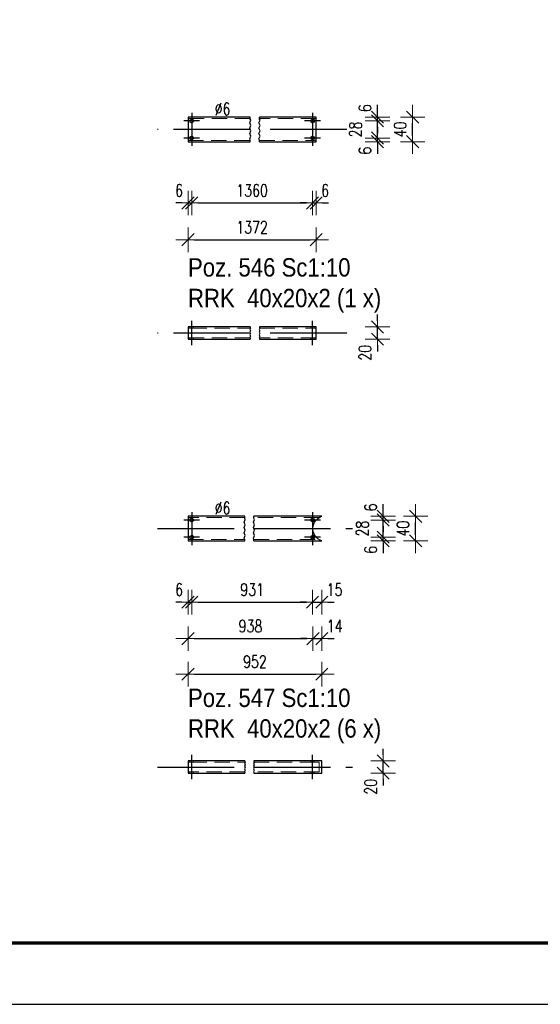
# Model space of a CAD drawing. Header units: millimetres. Extents: x -857 to -425, y 11503 to 11876.
# Tile 2 of 8: x -726 to -641, y 11503 to 11664. Entities that reach past the tile are written whole.
import ezdxf

# ---------------------------------------------------------------- set-up
doc = ezdxf.new("R2010")
doc.units = ezdxf.units.MM
doc.header["$LTSCALE"] = 10
doc.linetypes.add('HIDDEN', pattern=[0.375, 0.25, -0.125])
doc.linetypes.add('MITTE', pattern=[2, 1.25, -0.25, 0.25, -0.25])
doc.layers.get('Defpoints').update_dxf_attribs({"color": 1})
doc.layers.add('_FORMATKA', color=8, linetype='Continuous', plot=False)
for name, color, linetype, lineweight in [('_RAMKA', 7, 'Continuous', 35), ('PS_DIM', 4, 'Continuous', 13), ('PS_Hidden', 2, 'HIDDEN', 9), ('PS_Shape', 161, 'Continuous', 30), ('PS_SOLID', 7, 'Continuous', 30), ('PS_TEXT', 3, 'Continuous', 18)]:
    doc.layers.add(name, color=color, linetype=linetype, lineweight=lineweight)
doc.layers.add('PS_Mid', color=5, linetype='MITTE')
doc.styles.add('gil', font='txt', dxfattribs={"width": 0.9})
doc.styles.add('simplex', font='simplex.shx', dxfattribs={"width": 0.75})
doc.dimstyles.new('1_10_PRZ_DS1-LS10', dxfattribs={"dimtxt": 2, "dimasz": 1, "dimexe": 2, "dimexo": 5, "dimgap": 1, "dimtad": 1, "dimdec": 0, "dimlfac": 10, "dimtxsty": 'simplex', "dimblk": 'dimznak', "dimcen": 2, "dimse1": 1, "dimse2": 1, "dimclrt": 3, "dimadec": 1, "dimazin": 0, "dimtfac": 1, "dimtdec": 0, "dimtix": 1, "dimtmove": 2, "dimatfit": 3, "dimldrblk": 'dim-grot', "dimfxl": 1, "dimarcsym": 0})

# ---------------------------------------------------------------- blocks, each defined once
blk = doc.blocks.new('dimznak')
at = {"color": 0}
for points in [[(0, 2), (0, -2)], [(-2, 0), (2, 0)]]:
    blk.add_lwpolyline(points, dxfattribs=at)
at = {"color": 2}
blk.add_lwpolyline([(1, 1), (-1, -1)], dxfattribs=at)
blk = doc.blocks.new('*D79')
at = {"layer": 'Defpoints', "color": 0, "transparency": 16777216}
for p in [(-698.12, 11644.06), (-697.52, 11644.66), (-697.52, 11634.06)]:
    blk.add_point(p, dxfattribs=at)
at = {"layer": 'PS_DIM', "color": 0, "lineweight": -2, "transparency": 16777216}
for p, q in [((-699.12, 11634.06), (-700.12, 11634.06)), ((-698.12, 11634.06), (-697.52, 11634.06)), ((-696.52, 11634.06), (-695.52, 11634.06))]:
    blk.add_line(p, q, dxfattribs=at)
blk.add_blockref('dimznak', (-698.12, 11634.06), dxfattribs=at)
at = {"layer": 'PS_DIM', "color": 0, "lineweight": -2, "transparency": 16777216, "rotation": 180}
blk.add_blockref('dimznak', (-697.52, 11634.06), dxfattribs=at)
at = {"layer": 'PS_DIM', "color": 3, "transparency": 16777216, "insert": (-699.58, 11636.1), "char_height": 2, "attachment_point": 5, "style": 'simplex'}
blk.add_mtext('6', dxfattribs=at)
blk = doc.blocks.new('dim-grot')
blk.add_hatch(color=256).paths.add_polyline_path([(0, 0), (-2, 0.5), (-2, -0.5)])
blk.add_lwpolyline([(0, 0), (-2, 0.5), (-2, -0.5), (0, 0)])
blk = doc.blocks.new('*D81')
at = {"layer": 'Defpoints', "color": 0, "transparency": 16777216}
for p in [(-677.82, 11644.66), (-677.22, 11644.06), (-677.22, 11634.06)]:
    blk.add_point(p, dxfattribs=at)
at = {"layer": 'PS_DIM', "color": 0, "lineweight": -2, "transparency": 16777216}
for p, q in [((-678.82, 11634.06), (-679.82, 11634.06)), ((-677.82, 11634.06), (-677.22, 11634.06)), ((-676.22, 11634.06), (-675.22, 11634.06))]:
    blk.add_line(p, q, dxfattribs=at)
blk.add_blockref('dimznak', (-677.82, 11634.06), dxfattribs=at)
at = {"layer": 'PS_DIM', "color": 0, "lineweight": -2, "transparency": 16777216, "rotation": 180}
blk.add_blockref('dimznak', (-677.22, 11634.06), dxfattribs=at)
at = {"layer": 'PS_DIM', "color": 3, "transparency": 16777216, "insert": (-675.76, 11636.1), "char_height": 2, "attachment_point": 5, "style": 'simplex'}
blk.add_mtext('6', dxfattribs=at)
blk = doc.blocks.new('*D83')
at = {"layer": 'Defpoints', "color": 0, "transparency": 16777216}
for p in [(-677.82, 11644.66), (-677.22, 11644.06), (-667.22, 11644.66)]:
    blk.add_point(p, dxfattribs=at)
at = {"layer": 'PS_DIM', "color": 0, "lineweight": -2, "transparency": 16777216}
for p, q in [((-667.22, 11645.66), (-667.22, 11646.66)), ((-667.22, 11644.06), (-667.22, 11644.66)), ((-667.22, 11643.06), (-667.22, 11642.06))]:
    blk.add_line(p, q, dxfattribs=at)
for p, rotation in [((-667.22, 11644.66), 270), ((-667.22, 11644.06), 90)]:
    blk.add_blockref('dimznak', p, dxfattribs=dict(at, rotation=rotation))
at = {"layer": 'PS_DIM', "color": 3, "transparency": 16777216, "insert": (-669.26, 11642.59), "char_height": 2, "attachment_point": 5, "rotation": 90, "style": 'simplex'}
blk.add_mtext('6', dxfattribs=at)
blk = doc.blocks.new('*D84')
at = {"layer": 'Defpoints', "color": 0, "transparency": 16777216}
for p in [(-677.82, 11647.46), (-667.22, 11647.46), (-677.82, 11644.66)]:
    blk.add_point(p, dxfattribs=at)
at = {"layer": 'PS_DIM', "color": 0, "lineweight": -2, "transparency": 16777216}
for p, q in [((-667.22, 11648.46), (-667.22, 11649.46)), ((-667.22, 11644.66), (-667.22, 11647.46)), ((-667.22, 11643.66), (-667.22, 11642.66))]:
    blk.add_line(p, q, dxfattribs=at)
for p, rotation in [((-667.22, 11647.46), 270), ((-667.22, 11644.66), 90)]:
    blk.add_blockref('dimznak', p, dxfattribs=dict(at, rotation=rotation))
at = {"layer": 'PS_DIM', "color": 3, "transparency": 16777216, "insert": (-670.81, 11646.06), "char_height": 2, "attachment_point": 5, "rotation": 90, "style": 'simplex'}
blk.add_mtext('28', dxfattribs=at)
blk = doc.blocks.new('*D85')
at = {"layer": 'Defpoints', "color": 0, "transparency": 16777216}
for p in [(-677.82, 11647.46), (-677.22, 11648.06), (-667.22, 11648.06)]:
    blk.add_point(p, dxfattribs=at)
at = {"layer": 'PS_DIM', "color": 0, "lineweight": -2, "transparency": 16777216}
for p, q in [((-667.22, 11649.06), (-667.22, 11650.06)), ((-667.22, 11647.46), (-667.22, 11648.06)), ((-667.22, 11646.46), (-667.22, 11645.46))]:
    blk.add_line(p, q, dxfattribs=at)
for p, rotation in [((-667.22, 11648.06), 270), ((-667.22, 11647.46), 90)]:
    blk.add_blockref('dimznak', p, dxfattribs=dict(at, rotation=rotation))
at = {"layer": 'PS_DIM', "color": 3, "transparency": 16777216, "insert": (-669.26, 11649.52), "char_height": 2, "attachment_point": 5, "rotation": 90, "style": 'simplex'}
blk.add_mtext('6', dxfattribs=at)
blk = doc.blocks.new('*D87')
at = {"layer": 'Defpoints', "color": 0, "transparency": 16777216}
for p in [(-677.22, 11613.85), (-667.22, 11613.85), (-677.22, 11611.85)]:
    blk.add_point(p, dxfattribs=at)
at = {"layer": 'PS_DIM', "color": 0, "lineweight": -2, "transparency": 16777216}
for p, q in [((-667.22, 11614.85), (-667.22, 11615.85)), ((-667.22, 11611.85), (-667.22, 11613.85)), ((-667.22, 11610.85), (-667.22, 11609.85))]:
    blk.add_line(p, q, dxfattribs=at)
for p, rotation in [((-667.22, 11613.85), 270), ((-667.22, 11611.85), 90)]:
    blk.add_blockref('dimznak', p, dxfattribs=dict(at, rotation=rotation))
at = {"layer": 'PS_DIM', "color": 3, "transparency": 16777216, "insert": (-669.26, 11609.64), "char_height": 2, "attachment_point": 5, "rotation": 90, "style": 'simplex'}
blk.add_mtext('20', dxfattribs=at)
blk = doc.blocks.new('*D88')
at = {"layer": 'Defpoints', "color": 0, "transparency": 16777216}
for p in [(-698.12, 11578.95), (-697.52, 11579.55), (-697.52, 11568.95)]:
    blk.add_point(p, dxfattribs=at)
at = {"layer": 'PS_DIM', "color": 0, "lineweight": -2, "transparency": 16777216}
for p, q in [((-699.12, 11568.95), (-700.12, 11568.95)), ((-698.12, 11568.95), (-697.52, 11568.95)), ((-696.52, 11568.95), (-695.52, 11568.95))]:
    blk.add_line(p, q, dxfattribs=at)
blk.add_blockref('dimznak', (-698.12, 11568.95), dxfattribs=at)
at = {"layer": 'PS_DIM', "color": 0, "lineweight": -2, "transparency": 16777216, "rotation": 180}
blk.add_blockref('dimznak', (-697.52, 11568.95), dxfattribs=at)
at = {"layer": 'PS_DIM', "color": 3, "transparency": 16777216, "insert": (-699.58, 11570.99), "char_height": 2, "attachment_point": 5, "style": 'simplex'}
blk.add_mtext('6', dxfattribs=at)
blk = doc.blocks.new('*D90')
at = {"layer": 'Defpoints', "color": 0, "transparency": 16777216}
for p in [(-677.82, 11579.55), (-676.3, 11578.95), (-676.3, 11568.95)]:
    blk.add_point(p, dxfattribs=at)
at = {"layer": 'PS_DIM', "color": 0, "lineweight": -2, "transparency": 16777216}
for p, q in [((-678.82, 11568.95), (-679.82, 11568.95)), ((-677.82, 11568.95), (-676.3, 11568.95)), ((-675.3, 11568.95), (-674.3, 11568.95))]:
    blk.add_line(p, q, dxfattribs=at)
blk.add_blockref('dimznak', (-677.82, 11568.95), dxfattribs=at)
at = {"layer": 'PS_DIM', "color": 0, "lineweight": -2, "transparency": 16777216, "rotation": 180}
blk.add_blockref('dimznak', (-676.3, 11568.95), dxfattribs=at)
at = {"layer": 'PS_DIM', "color": 3, "transparency": 16777216, "insert": (-674.23, 11570.99), "char_height": 2, "attachment_point": 5, "style": 'simplex'}
blk.add_mtext('15', dxfattribs=at)
blk = doc.blocks.new('*D92')
at = {"layer": 'Defpoints', "color": 0, "transparency": 16777216}
for p in [(-677.82, 11579.55), (-676.3, 11578.95), (-666.3, 11579.55)]:
    blk.add_point(p, dxfattribs=at)
at = {"layer": 'PS_DIM', "color": 0, "lineweight": -2, "transparency": 16777216}
for p, q in [((-666.3, 11580.55), (-666.3, 11581.55)), ((-666.3, 11578.95), (-666.3, 11579.55)), ((-666.3, 11577.95), (-666.3, 11576.95))]:
    blk.add_line(p, q, dxfattribs=at)
for p, rotation in [((-666.3, 11579.55), 270), ((-666.3, 11578.95), 90)]:
    blk.add_blockref('dimznak', p, dxfattribs=dict(at, rotation=rotation))
at = {"layer": 'PS_DIM', "color": 3, "transparency": 16777216, "insert": (-668.34, 11577.48), "char_height": 2, "attachment_point": 5, "rotation": 90, "style": 'simplex'}
blk.add_mtext('6', dxfattribs=at)
blk = doc.blocks.new('*D93')
at = {"layer": 'Defpoints', "color": 0, "transparency": 16777216}
for p in [(-677.82, 11582.35), (-666.3, 11582.35), (-677.82, 11579.55)]:
    blk.add_point(p, dxfattribs=at)
at = {"layer": 'PS_DIM', "color": 0, "lineweight": -2, "transparency": 16777216}
for p, q in [((-666.3, 11583.35), (-666.3, 11584.35)), ((-666.3, 11579.55), (-666.3, 11582.35)), ((-666.3, 11578.55), (-666.3, 11577.55))]:
    blk.add_line(p, q, dxfattribs=at)
for p, rotation in [((-666.3, 11582.35), 270), ((-666.3, 11579.55), 90)]:
    blk.add_blockref('dimznak', p, dxfattribs=dict(at, rotation=rotation))
at = {"layer": 'PS_DIM', "color": 3, "transparency": 16777216, "insert": (-669.7, 11580.95), "char_height": 2, "attachment_point": 5, "rotation": 90, "style": 'simplex'}
blk.add_mtext('28', dxfattribs=at)
blk = doc.blocks.new('*D94')
at = {"layer": 'Defpoints', "color": 0, "transparency": 16777216}
for p in [(-676.3, 11582.95), (-666.3, 11582.95), (-677.82, 11582.35)]:
    blk.add_point(p, dxfattribs=at)
at = {"layer": 'PS_DIM', "color": 0, "lineweight": -2, "transparency": 16777216}
for p, q in [((-666.3, 11583.95), (-666.3, 11584.95)), ((-666.3, 11582.35), (-666.3, 11582.95)), ((-666.3, 11581.35), (-666.3, 11580.35))]:
    blk.add_line(p, q, dxfattribs=at)
for p, rotation in [((-666.3, 11582.95), 270), ((-666.3, 11582.35), 90)]:
    blk.add_blockref('dimznak', p, dxfattribs=dict(at, rotation=rotation))
at = {"layer": 'PS_DIM', "color": 3, "transparency": 16777216, "insert": (-668.34, 11584.41), "char_height": 2, "attachment_point": 5, "rotation": 90, "style": 'simplex'}
blk.add_mtext('6', dxfattribs=at)
blk = doc.blocks.new('*D96')
at = {"layer": 'Defpoints', "color": 0, "transparency": 16777216}
for p in [(-676.3, 11543.05), (-666.3, 11543.05), (-676.3, 11541.05)]:
    blk.add_point(p, dxfattribs=at)
at = {"layer": 'PS_DIM', "color": 0, "lineweight": -2, "transparency": 16777216}
for p, q in [((-666.3, 11544.05), (-666.3, 11545.05)), ((-666.3, 11541.05), (-666.3, 11543.05)), ((-666.3, 11540.05), (-666.3, 11539.05))]:
    blk.add_line(p, q, dxfattribs=at)
for p, rotation in [((-666.3, 11543.05), 270), ((-666.3, 11541.05), 90)]:
    blk.add_blockref('dimznak', p, dxfattribs=dict(at, rotation=rotation))
at = {"layer": 'PS_DIM', "color": 3, "transparency": 16777216, "insert": (-668.34, 11538.84), "char_height": 2, "attachment_point": 5, "rotation": 90, "style": 'simplex'}
blk.add_mtext('20', dxfattribs=at)
blk = doc.blocks.new('*D150')
at = {"layer": 'Defpoints', "color": 0, "transparency": 16777216}
for p in [(-677.75, 11580.94), (-676.3, 11578.95), (-676.3, 11563)]:
    blk.add_point(p, dxfattribs=at)
at = {"layer": 'PS_DIM', "color": 0, "lineweight": -2, "transparency": 16777216}
for p, q in [((-678.75, 11563), (-679.75, 11563)), ((-677.75, 11563), (-676.3, 11563)), ((-675.3, 11563), (-674.3, 11563))]:
    blk.add_line(p, q, dxfattribs=at)
blk.add_blockref('dimznak', (-677.75, 11563), dxfattribs=at)
at = {"layer": 'PS_DIM', "color": 0, "lineweight": -2, "transparency": 16777216, "rotation": 180}
blk.add_blockref('dimznak', (-676.3, 11563), dxfattribs=at)
at = {"layer": 'PS_DIM', "color": 3, "transparency": 16777216, "insert": (-674.2, 11565.04), "char_height": 2, "attachment_point": 5, "style": 'simplex'}
blk.add_mtext('14', dxfattribs=at)
blk = doc.blocks.new('*U16')
at = {"layer": '_FORMATKA', "lineweight": -3}
blk.add_lwpolyline([(-420, 0), (0, 0), (0, 297), (-420, 297)], close=True, dxfattribs=at)
at = {"layer": '_RAMKA', "lineweight": -3, "const_width": 0.5}
blk.add_lwpolyline([(-390, 10), (-10, 10), (-10, 287), (-390, 287)], close=True, dxfattribs=at)
blk = doc.blocks.new('*X170')
at = {"color": 1}
for p, q in [((-688.06, 11647.11), (-687.88, 11647.55)), ((-687.97, 11647.76), (-687.97, 11648.06)), ((-687.88, 11647.55), (-687.97, 11647.76)), ((-686.56, 11647.11), (-686.38, 11647.55)), ((-686.47, 11647.76), (-686.47, 11648.06)), ((-686.38, 11647.55), (-686.47, 11647.76)), ((-687.88, 11646.68), (-688.06, 11647.11)), ((-688.06, 11646.24), (-687.88, 11646.68)), ((-687.88, 11645.81), (-688.06, 11646.24)), ((-688.06, 11645.38), (-687.88, 11645.81)), ((-686.38, 11646.68), (-686.56, 11647.11)), ((-686.56, 11646.24), (-686.38, 11646.68)), ((-686.38, 11645.81), (-686.56, 11646.24)), ((-686.56, 11645.38), (-686.38, 11645.81)), ((-687.88, 11644.94), (-688.06, 11645.38)), ((-688.06, 11644.51), (-687.88, 11644.94)), ((-687.97, 11644.29), (-688.06, 11644.51)), ((-687.97, 11644.06), (-687.97, 11644.29)), ((-686.38, 11644.94), (-686.56, 11645.38)), ((-686.56, 11644.51), (-686.38, 11644.94)), ((-686.47, 11644.29), (-686.56, 11644.51)), ((-686.47, 11644.06), (-686.47, 11644.29))]:
    blk.add_line(p, q, dxfattribs=at)
at = {"layer": 'PS_Hidden', "color": 2, "linetype": 'HIDDEN'}
for p, q in [((-687.97, 11647.86), (-698.12, 11647.86)), ((-677.22, 11647.86), (-686.47, 11647.86)), ((-698.12, 11644.26), (-687.97, 11644.26)), ((-686.47, 11644.26), (-677.22, 11644.26))]:
    blk.add_line(p, q, dxfattribs=at)
at = {"layer": 'PS_Mid', "color": 5, "linetype": 'MITTE'}
for p, q in [((-697.52, 11648.76), (-697.52, 11646.16)), ((-697.52, 11648.76), (-697.52, 11646.16)), ((-677.82, 11648.76), (-677.82, 11646.16)), ((-677.82, 11648.76), (-677.82, 11646.16)), ((-696.22, 11647.46), (-698.82, 11647.46)), ((-696.22, 11647.46), (-698.82, 11647.46)), ((-676.52, 11647.46), (-679.12, 11647.46)), ((-676.52, 11647.46), (-679.12, 11647.46)), ((-687.97, 11646.06), (-703.12, 11646.06)), ((-697.52, 11645.96), (-697.52, 11643.36)), ((-697.52, 11645.96), (-697.52, 11643.36)), ((-672.22, 11646.06), (-686.47, 11646.06)), ((-677.82, 11645.96), (-677.82, 11643.36)), ((-677.82, 11645.96), (-677.82, 11643.36)), ((-696.22, 11644.66), (-698.82, 11644.66)), ((-696.22, 11644.66), (-698.82, 11644.66)), ((-676.52, 11644.66), (-679.12, 11644.66)), ((-676.52, 11644.66), (-679.12, 11644.66))]:
    blk.add_line(p, q, dxfattribs=at)
at = {"layer": 'PS_SOLID', "color": 7, "linetype": 'Continuous'}
for p, q in [((-697.57, 11648.06), (-698.12, 11648.06)), ((-698.12, 11648.06), (-698.12, 11644.06)), ((-697.82, 11647.46), (-697.75, 11647.65)), ((-697.75, 11647.27), (-697.82, 11647.46)), ((-697.75, 11647.65), (-697.57, 11647.75)), ((-697.57, 11647.16), (-697.75, 11647.27)), ((-687.97, 11648.06), (-697.57, 11648.06)), ((-697.57, 11647.75), (-697.37, 11647.72)), ((-697.37, 11647.2), (-697.57, 11647.16)), ((-697.37, 11647.72), (-697.24, 11647.56)), ((-697.24, 11647.36), (-697.37, 11647.2)), ((-697.24, 11647.56), (-697.24, 11647.36)), ((-677.87, 11648.06), (-686.47, 11648.06)), ((-678.12, 11647.46), (-678.05, 11647.65)), ((-678.05, 11647.27), (-678.12, 11647.46)), ((-678.05, 11647.65), (-677.87, 11647.75)), ((-677.87, 11647.16), (-678.05, 11647.27)), ((-677.22, 11648.06), (-677.87, 11648.06)), ((-677.87, 11647.75), (-677.67, 11647.72)), ((-677.67, 11647.2), (-677.87, 11647.16)), ((-677.67, 11647.72), (-677.54, 11647.56)), ((-677.54, 11647.36), (-677.67, 11647.2)), ((-677.54, 11647.56), (-677.54, 11647.36)), ((-677.22, 11644.26), (-677.22, 11648.06)), ((-698.12, 11644.06), (-687.97, 11644.06)), ((-697.82, 11644.66), (-697.75, 11644.85)), ((-697.75, 11644.47), (-697.82, 11644.66)), ((-697.75, 11644.85), (-697.57, 11644.95)), ((-697.57, 11644.36), (-697.75, 11644.47)), ((-697.57, 11644.95), (-697.37, 11644.92)), ((-697.37, 11644.4), (-697.57, 11644.36)), ((-697.37, 11644.92), (-697.24, 11644.76)), ((-697.24, 11644.56), (-697.37, 11644.4)), ((-697.24, 11644.76), (-697.24, 11644.56)), ((-686.47, 11644.06), (-677.22, 11644.06)), ((-678.12, 11644.66), (-678.05, 11644.85)), ((-678.05, 11644.47), (-678.12, 11644.66)), ((-678.05, 11644.85), (-677.87, 11644.95)), ((-677.87, 11644.36), (-678.05, 11644.47)), ((-677.87, 11644.95), (-677.67, 11644.92)), ((-677.67, 11644.4), (-677.87, 11644.36)), ((-677.67, 11644.92), (-677.54, 11644.76)), ((-677.54, 11644.56), (-677.67, 11644.4)), ((-677.54, 11644.76), (-677.54, 11644.56)), ((-677.22, 11644.06), (-677.22, 11644.26))]:
    blk.add_line(p, q, dxfattribs=at)
blk = doc.blocks.new('*X171')
at = {"color": 3, "style": 'gil', "width": 0.9}
for s, p in [('Poz. 546 Sc1:10', (-698.12, 11622.06)), ('RRK  40x20x2 (1 x)', (-698.12, 11617.06))]:
    blk.add_text(s, height=3, dxfattribs=at).set_placement(p)
blk = doc.blocks.new('*X172')
at = {"color": 1}
for p, q in [((-687.92, 11613.62), (-688.02, 11613.41)), ((-687.97, 11613.85), (-687.97, 11613.73)), ((-687.97, 11613.73), (-687.92, 11613.62)), ((-686.42, 11613.62), (-686.52, 11613.41)), ((-686.47, 11613.85), (-686.47, 11613.73)), ((-686.47, 11613.73), (-686.42, 11613.62)), ((-688.02, 11613.41), (-687.92, 11613.19)), ((-687.92, 11613.19), (-688.02, 11612.97)), ((-688.02, 11612.97), (-687.92, 11612.76)), ((-687.92, 11612.76), (-688.02, 11612.54)), ((-688.02, 11612.54), (-687.92, 11612.32)), ((-687.92, 11612.32), (-688.02, 11612.11)), ((-688.02, 11612.11), (-687.97, 11612)), ((-687.97, 11612), (-687.97, 11611.85)), ((-686.52, 11613.41), (-686.42, 11613.19)), ((-686.42, 11613.19), (-686.52, 11612.97)), ((-686.52, 11612.97), (-686.42, 11612.76)), ((-686.42, 11612.76), (-686.52, 11612.54)), ((-686.52, 11612.54), (-686.42, 11612.32)), ((-686.42, 11612.32), (-686.52, 11612.11)), ((-686.52, 11612.11), (-686.47, 11612)), ((-686.47, 11612), (-686.47, 11611.85))]:
    blk.add_line(p, q, dxfattribs=at)
at = {"layer": 'PS_Hidden', "color": 2, "linetype": 'HIDDEN'}
for p, q in [((-698.12, 11613.65), (-697.57, 11613.65)), ((-697.82, 11613.85), (-697.82, 11613.65)), ((-697.57, 11613.65), (-687.97, 11613.65)), ((-697.24, 11613.65), (-697.24, 11613.85)), ((-686.47, 11613.65), (-677.87, 11613.65)), ((-678.12, 11613.85), (-678.12, 11613.65)), ((-677.87, 11613.65), (-677.22, 11613.65)), ((-677.54, 11613.65), (-677.54, 11613.85)), ((-687.97, 11612.05), (-698.12, 11612.05)), ((-698.12, 11611.85), (-698.12, 11612.05)), ((-698.12, 11612.05), (-697.82, 11612.05)), ((-697.82, 11612.05), (-697.82, 11611.85)), ((-697.24, 11611.85), (-697.24, 11612.05)), ((-677.22, 11612.05), (-686.47, 11612.05)), ((-678.12, 11612.05), (-678.12, 11611.85)), ((-677.54, 11611.85), (-677.54, 11612.05))]:
    blk.add_line(p, q, dxfattribs=at)
at = {"layer": 'PS_Mid', "color": 5, "linetype": 'MITTE'}
for p, q in [((-697.52, 11612.65), (-697.52, 11614.85)), ((-697.52, 11612.65), (-697.52, 11614.85)), ((-677.82, 11612.65), (-677.82, 11614.85)), ((-677.82, 11612.65), (-677.82, 11614.85)), ((-687.97, 11612.85), (-703.12, 11612.85)), ((-697.52, 11610.85), (-697.52, 11613.05)), ((-697.52, 11610.85), (-697.52, 11613.05)), ((-672.22, 11612.85), (-686.47, 11612.85)), ((-677.82, 11610.85), (-677.82, 11613.05)), ((-677.82, 11610.85), (-677.82, 11613.05))]:
    blk.add_line(p, q, dxfattribs=at)
at = {"layer": 'PS_SOLID', "color": 7, "linetype": 'Continuous'}
for p, q in [((-687.97, 11613.85), (-698.12, 11613.85)), ((-698.12, 11613.85), (-698.12, 11612.05)), ((-677.22, 11613.85), (-686.47, 11613.85)), ((-677.22, 11611.85), (-677.22, 11613.85)), ((-698.12, 11612.05), (-698.12, 11611.85)), ((-698.12, 11611.85), (-697.57, 11611.85)), ((-697.57, 11611.85), (-687.97, 11611.85)), ((-686.47, 11611.85), (-677.87, 11611.85)), ((-677.87, 11611.85), (-677.22, 11611.85))]:
    blk.add_line(p, q, dxfattribs=at)
blk = doc.blocks.new('*X173')
at = {"color": 1}
for p, q in [((-688.87, 11582.65), (-688.87, 11582.95)), ((-687.37, 11582.65), (-687.37, 11582.95)), ((-688.96, 11582), (-688.78, 11582.43)), ((-688.78, 11581.57), (-688.96, 11582)), ((-688.96, 11581.13), (-688.78, 11581.57)), ((-688.78, 11582.43), (-688.87, 11582.65)), ((-687.46, 11582), (-687.28, 11582.43)), ((-687.28, 11581.57), (-687.46, 11582)), ((-687.46, 11581.13), (-687.28, 11581.57)), ((-687.28, 11582.43), (-687.37, 11582.65)), ((-688.78, 11580.7), (-688.96, 11581.13)), ((-688.96, 11580.27), (-688.78, 11580.7)), ((-688.78, 11579.83), (-688.96, 11580.27)), ((-688.96, 11579.4), (-688.78, 11579.83)), ((-687.28, 11580.7), (-687.46, 11581.13)), ((-687.46, 11580.27), (-687.28, 11580.7)), ((-687.28, 11579.83), (-687.46, 11580.27)), ((-687.46, 11579.4), (-687.28, 11579.83)), ((-688.87, 11579.18), (-688.96, 11579.4)), ((-688.87, 11578.95), (-688.87, 11579.18)), ((-687.37, 11579.18), (-687.46, 11579.4)), ((-687.37, 11578.95), (-687.37, 11579.18))]:
    blk.add_line(p, q, dxfattribs=at)
at = {"layer": 'PS_Hidden', "color": 2, "linetype": 'HIDDEN'}
for p, q in [((-688.87, 11582.75), (-698.12, 11582.75)), ((-676.73, 11582.75), (-687.37, 11582.75)), ((-698.12, 11579.15), (-688.87, 11579.15)), ((-687.37, 11579.15), (-676.73, 11579.15))]:
    blk.add_line(p, q, dxfattribs=at)
at = {"layer": 'PS_Mid', "color": 5, "linetype": 'MITTE'}
for p, q in [((-697.52, 11583.65), (-697.52, 11581.05)), ((-697.52, 11583.65), (-697.52, 11581.05)), ((-677.82, 11583.65), (-677.82, 11581.05)), ((-677.82, 11583.65), (-677.82, 11581.05)), ((-696.22, 11582.35), (-698.82, 11582.35)), ((-696.22, 11582.35), (-698.82, 11582.35)), ((-676.52, 11582.35), (-679.12, 11582.35)), ((-676.52, 11582.35), (-679.12, 11582.35)), ((-703.12, 11580.95), (-688.87, 11580.95)), ((-697.52, 11580.85), (-697.52, 11578.25)), ((-697.52, 11580.85), (-697.52, 11578.25)), ((-687.37, 11580.95), (-671.3, 11580.95)), ((-677.82, 11580.85), (-677.82, 11578.25)), ((-677.82, 11580.85), (-677.82, 11578.25)), ((-696.22, 11579.55), (-698.82, 11579.55)), ((-696.22, 11579.55), (-698.82, 11579.55)), ((-676.52, 11579.55), (-679.12, 11579.55)), ((-676.52, 11579.55), (-679.12, 11579.55))]:
    blk.add_line(p, q, dxfattribs=at)
at = {"layer": 'PS_SOLID', "color": 7, "linetype": 'Continuous'}
for p, q in [((-697.57, 11582.95), (-698.12, 11582.95)), ((-698.12, 11582.95), (-698.12, 11578.95)), ((-688.87, 11582.95), (-697.57, 11582.95)), ((-677.87, 11582.95), (-687.37, 11582.95)), ((-676.3, 11582.95), (-677.87, 11582.95)), ((-676.56, 11582.85), (-676.3, 11582.95)), ((-676.3, 11582.95), (-676.3, 11582.95)), ((-697.82, 11582.35), (-697.75, 11582.54)), ((-697.75, 11582.15), (-697.82, 11582.35)), ((-697.75, 11582.54), (-697.57, 11582.64)), ((-697.57, 11582.05), (-697.75, 11582.15)), ((-697.57, 11582.64), (-697.37, 11582.61)), ((-697.37, 11582.09), (-697.57, 11582.05)), ((-697.37, 11582.61), (-697.24, 11582.45)), ((-697.24, 11582.24), (-697.37, 11582.09)), ((-697.24, 11582.45), (-697.24, 11582.24)), ((-678.12, 11582.35), (-678.05, 11582.54)), ((-678.05, 11582.15), (-678.12, 11582.35)), ((-678.05, 11582.54), (-677.87, 11582.64)), ((-677.87, 11582.05), (-678.05, 11582.15)), ((-677.87, 11582.64), (-677.67, 11582.61)), ((-677.67, 11582.09), (-677.87, 11582.05)), ((-677.74, 11581.16), (-677.65, 11581.58)), ((-677.67, 11582.61), (-677.54, 11582.45)), ((-677.54, 11582.24), (-677.67, 11582.09)), ((-677.65, 11581.58), (-677.48, 11581.98)), ((-677.54, 11582.45), (-677.54, 11582.24)), ((-677.48, 11581.98), (-677.24, 11582.33)), ((-677.24, 11582.33), (-676.93, 11582.62)), ((-676.93, 11582.62), (-676.56, 11582.85)), ((-697.82, 11579.55), (-697.75, 11579.74)), ((-697.75, 11579.74), (-697.57, 11579.84)), ((-697.57, 11579.84), (-697.37, 11579.81)), ((-697.37, 11579.81), (-697.24, 11579.65)), ((-678.12, 11579.55), (-678.05, 11579.74)), ((-678.05, 11579.74), (-677.87, 11579.84)), ((-677.87, 11579.84), (-677.67, 11579.81)), ((-677.74, 11580.73), (-677.74, 11581.16)), ((-677.65, 11580.31), (-677.74, 11580.73)), ((-677.67, 11579.81), (-677.54, 11579.65)), ((-677.48, 11579.92), (-677.65, 11580.31)), ((-677.24, 11579.57), (-677.48, 11579.92)), ((-698.12, 11578.95), (-688.87, 11578.95)), ((-697.75, 11579.35), (-697.82, 11579.55)), ((-697.57, 11579.25), (-697.75, 11579.35)), ((-697.37, 11579.29), (-697.57, 11579.25)), ((-697.24, 11579.44), (-697.37, 11579.29)), ((-697.24, 11579.65), (-697.24, 11579.44)), ((-687.37, 11578.95), (-676.3, 11578.95)), ((-678.05, 11579.35), (-678.12, 11579.55)), ((-677.87, 11579.25), (-678.05, 11579.35)), ((-677.67, 11579.29), (-677.87, 11579.25)), ((-677.54, 11579.44), (-677.67, 11579.29)), ((-677.54, 11579.65), (-677.54, 11579.44)), ((-676.93, 11579.27), (-677.24, 11579.57)), ((-676.56, 11579.04), (-676.93, 11579.27)), ((-676.3, 11578.95), (-676.56, 11579.04)), ((-676.3, 11578.95), (-676.3, 11578.95))]:
    blk.add_line(p, q, dxfattribs=at)
blk = doc.blocks.new('*X174')
at = {"color": 3, "style": 'gil', "width": 0.9}
for s, p in [('Poz. 547 Sc1:10', (-698.12, 11551.85)), ('RRK  40x20x2 (6 x)', (-698.12, 11546.85))]:
    blk.add_text(s, height=3, dxfattribs=at).set_placement(p)
blk = doc.blocks.new('*X175')
at = {"color": 1}
for p, q in [((-688.82, 11542.82), (-688.92, 11542.61)), ((-688.87, 11543.05), (-688.87, 11542.93)), ((-688.87, 11542.93), (-688.82, 11542.82)), ((-687.32, 11542.82), (-687.42, 11542.61)), ((-687.37, 11543.05), (-687.37, 11542.93)), ((-687.37, 11542.93), (-687.32, 11542.82)), ((-688.92, 11542.61), (-688.82, 11542.39)), ((-688.82, 11542.39), (-688.92, 11542.17)), ((-688.92, 11542.17), (-688.82, 11541.96)), ((-688.82, 11541.96), (-688.92, 11541.74)), ((-688.92, 11541.74), (-688.82, 11541.52)), ((-688.82, 11541.52), (-688.92, 11541.31)), ((-688.92, 11541.31), (-688.87, 11541.2)), ((-688.87, 11541.2), (-688.87, 11541.05)), ((-687.42, 11542.61), (-687.32, 11542.39)), ((-687.32, 11542.39), (-687.42, 11542.17)), ((-687.42, 11542.17), (-687.32, 11541.96)), ((-687.32, 11541.96), (-687.42, 11541.74)), ((-687.42, 11541.74), (-687.32, 11541.52)), ((-687.32, 11541.52), (-687.42, 11541.31)), ((-687.42, 11541.31), (-687.37, 11541.2)), ((-687.37, 11541.2), (-687.37, 11541.05))]:
    blk.add_line(p, q, dxfattribs=at)
at = {"layer": 'PS_Hidden', "color": 2, "linetype": 'HIDDEN'}
for p, q in [((-698.12, 11541.25), (-698.12, 11542.85)), ((-698.12, 11542.85), (-697.57, 11542.85)), ((-697.82, 11543.05), (-697.82, 11542.85)), ((-697.57, 11542.85), (-688.87, 11542.85)), ((-697.24, 11542.85), (-697.24, 11543.05)), ((-687.37, 11542.85), (-677.87, 11542.85)), ((-678.12, 11543.05), (-678.12, 11542.85)), ((-677.87, 11542.85), (-676.73, 11542.85)), ((-677.74, 11543.05), (-677.74, 11542.85)), ((-677.54, 11542.85), (-677.54, 11543.05)), ((-676.73, 11542.85), (-676.73, 11541.25)), ((-688.87, 11541.25), (-698.12, 11541.25)), ((-698.12, 11541.25), (-697.82, 11541.25)), ((-697.82, 11541.25), (-697.82, 11541.05)), ((-697.24, 11541.05), (-697.24, 11541.25)), ((-676.73, 11541.25), (-687.37, 11541.25)), ((-678.12, 11541.25), (-678.12, 11541.05)), ((-677.74, 11541.25), (-677.74, 11541.05)), ((-677.54, 11541.05), (-677.54, 11541.25))]:
    blk.add_line(p, q, dxfattribs=at)
at = {"layer": 'PS_Mid', "color": 5, "linetype": 'MITTE'}
for p, q in [((-697.52, 11541.85), (-697.52, 11544.05)), ((-697.52, 11541.85), (-697.52, 11544.05)), ((-677.82, 11541.85), (-677.82, 11544.05)), ((-677.82, 11541.85), (-677.82, 11544.05)), ((-703.12, 11542.05), (-688.87, 11542.05)), ((-697.52, 11540.05), (-697.52, 11542.25)), ((-697.52, 11540.05), (-697.52, 11542.25)), ((-687.37, 11542.05), (-671.3, 11542.05)), ((-677.82, 11540.05), (-677.82, 11542.25)), ((-677.82, 11540.05), (-677.82, 11542.25))]:
    blk.add_line(p, q, dxfattribs=at)
at = {"layer": 'PS_SOLID', "color": 7, "linetype": 'Continuous'}
for p, q in [((-688.87, 11543.05), (-698.12, 11543.05)), ((-698.12, 11543.05), (-698.12, 11541.25)), ((-676.3, 11543.05), (-687.37, 11543.05)), ((-676.3, 11541.05), (-676.3, 11543.05)), ((-698.12, 11541.25), (-698.12, 11541.05)), ((-698.12, 11541.05), (-697.57, 11541.05)), ((-697.57, 11541.05), (-688.87, 11541.05)), ((-687.37, 11541.05), (-677.87, 11541.05)), ((-677.87, 11541.05), (-676.3, 11541.05))]:
    blk.add_line(p, q, dxfattribs=at)

msp = doc.modelspace()

# ---------------------------------------------------------------- block references
at = {"layer": 'PS_DIM'}
msp.add_blockref('*U16', (-430.68, 11503.35), dxfattribs=at)
at = {"layer": 'PS_Shape', "color": 31}
for name in ['*X170', '*X172', '*X173', '*X175']:
    msp.add_blockref(name, (0, 0), dxfattribs=at)
at = {"layer": 'PS_TEXT'}
for name in ['*X171', '*X174']:
    msp.add_blockref(name, (0, 0), dxfattribs=at)

# ---------------------------------------------------------------- texts
at = {"layer": 'PS_DIM', "char_height": 2, "attachment_point": 7, "style": 'simplex'}
for insert in [(-693.77, 11648.41), (-693.77, 11583.29)]:
    msp.add_mtext('\\A1;%%c6', dxfattribs=dict(at, insert=insert))

# ---------------------------------------------------------------- dimensions: what is measured, and where the dimension line sits
at = {"layer": 'PS_DIM'}
for base, p1, p2, text, picture, middle in [((-667.22, 11648.06), (-677.82, 11647.46), (-677.22, 11648.06), '6', '*D85', (-669.26, 11649.52)), ((-667.22, 11647.46), (-677.82, 11644.66), (-677.82, 11647.46), '28', '*D84', (-670.81, 11646.06)), ((-667.22, 11644.66), (-677.22, 11644.06), (-677.82, 11644.66), '6', '*D83', (-669.26, 11642.59)), ((-667.22, 11613.85), (-677.22, 11611.85), (-677.22, 11613.85), '20', '*D87', (-669.26, 11609.64)), ((-666.3, 11582.95), (-677.82, 11582.35), (-676.3, 11582.95), '6', '*D94', (-668.34, 11584.41)), ((-666.3, 11582.35), (-677.82, 11579.55), (-677.82, 11582.35), '28', '*D93', (-669.7, 11580.95)), ((-666.3, 11579.55), (-676.3, 11578.95), (-677.82, 11579.55), '6', '*D92', (-668.34, 11577.48)), ((-666.3, 11543.05), (-676.3, 11541.05), (-676.3, 11543.05), '20', '*D96', (-668.34, 11538.84))]:
    dim = msp.add_linear_dim(base=base, p1=p1, p2=p2, angle=90, text=text, dimstyle='1_10_PRZ_DS1-LS10', dxfattribs=at)
    dim.commit()
    dim.dimension.update_dxf_attribs({"geometry": picture, "text_midpoint": middle, "dimtype": 128})
for base, p1, p2, location in [((-661.49, 11648.06), (-677.22, 11644.06), (-677.22, 11648.06), (-663.53, 11646.06)), ((-661.01, 11582.95), (-676.3, 11578.95), (-676.3, 11582.95), (-663.05, 11580.95))]:
    msp.add_linear_dim(base=base, p1=p1, p2=p2, angle=90, location=location, text='40', dimstyle='1_10_PRZ_DS1-LS10', dxfattribs=at).render()
for base, p1, p2, text, picture, middle in [((-697.52, 11634.06), (-698.12, 11644.06), (-697.52, 11644.66), '6', '*D79', (-699.58, 11636.1)), ((-677.22, 11634.06), (-677.82, 11644.66), (-677.22, 11644.06), '6', '*D81', (-675.76, 11636.1)), ((-697.52, 11568.95), (-698.12, 11578.95), (-697.52, 11579.55), '6', '*D88', (-699.58, 11570.99)), ((-676.3, 11568.95), (-677.82, 11579.55), (-676.3, 11578.95), '15', '*D90', (-674.23, 11570.99))]:
    dim = msp.add_linear_dim(base=base, p1=p1, p2=p2, text=text, dimstyle='1_10_PRZ_DS1-LS10', dxfattribs=at)
    dim.commit()
    dim.dimension.update_dxf_attribs({"geometry": picture, "text_midpoint": middle, "dimtype": 128})
for base, p1, p2, location, text in [((-677.22, 11628.06), (-698.12, 11644.06), (-677.22, 11644.06), (-687.67, 11630.1), '1372'), ((-677.82, 11634.06), (-697.52, 11644.66), (-677.82, 11644.66), (-687.67, 11636.1), '1360'), ((-677.75, 11563), (-698.12, 11578.95), (-677.75, 11580.94), (-687.93, 11565.04), '938'), ((-676.3, 11557.2), (-698.12, 11578.95), (-676.3, 11578.95), (-687.21, 11559.24), '952'), ((-677.82, 11568.95), (-697.52, 11579.55), (-677.82, 11579.55), (-687.67, 11570.99), '931')]:
    msp.add_linear_dim(base=base, p1=p1, p2=p2, location=location, text=text, dimstyle='1_10_PRZ_DS1-LS10', dxfattribs=at).render()
dim = msp.add_linear_dim(base=(-676.3035, 11562.9969), p1=(-677.7487, 11580.9434), p2=(-676.3035, 11578.9467), dimstyle='1_10_PRZ_DS1-LS10', dxfattribs=at)
dim.commit()
dim.dimension.update_dxf_attribs({"geometry": '*D150', "text_midpoint": (-674.1964, 11565.0369), "dimtype": 128})

doc.saveas('drawing.dxf')
